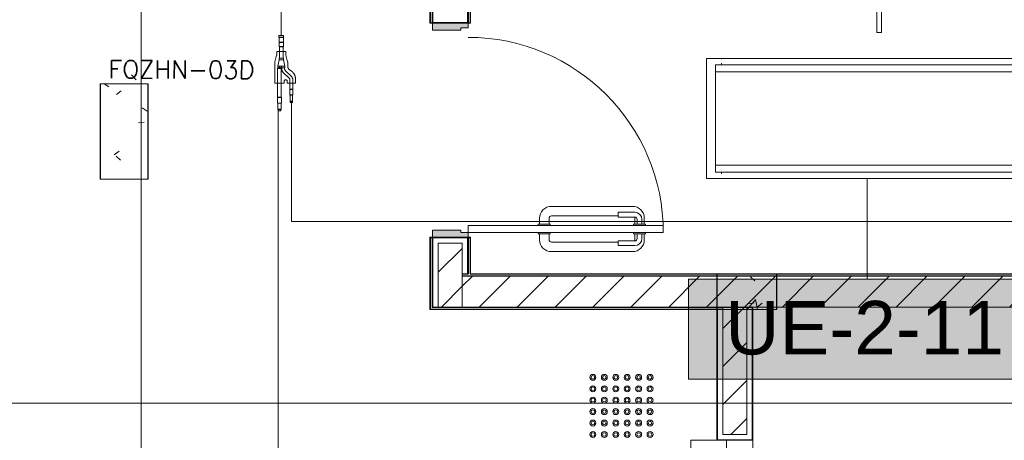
# Model space of a CAD drawing. Header units: metres. Extents: x 1.7 to 42.3, y -72.9 to -47.6.
# Tile 193 of 216: x 34.7 to 38.8, y -66.6 to -64.8. Entities that reach past the tile are written whole.
import ezdxf

# ---------------------------------------------------------------- set-up
doc = ezdxf.new("R2010")
doc.units = ezdxf.units.M
doc.linetypes.add('IMPORT-DASHDOT', pattern=[25.4, 12.7, -6.35, 0, -6.35])
doc.linetypes.add('Oculto 1_5', pattern=[0.0022, 0.0015, -0.0007])
for name, color, linetype, lineweight, true_color in [('2PAV - FRIG_dwg', 7, 'Continuous', 18, 0x767676), ('HVAC-RFNT', 30, 'Continuous', 18, 0xff7f00), ('M-EQPM-IDEN', 1, 'Continuous', 9, 0xff0000), ('TUB_FRIGO', 30, 'Continuous', 18, 0xff7f00)]:
    doc.layers.add(name, color=color, linetype=linetype, lineweight=lineweight, true_color=true_color)
for name, color, linetype, lineweight in [('A-COLS', 7, 'Continuous', 18), ('A-DETL', 7, 'Oculto 1_5', 18), ('A-DOOR', 7, 'Continuous', 18), ('A-FLOR', 7, 'Continuous', 18), ('A-GENM', 7, 'Continuous', 18), ('A-WALL', 7, 'Continuous', 18), ('A-WALL-PATT', 7, 'Continuous', 18), ('G-ANNO-SYMB', 7, 'Continuous', 9), ('I-WALL', 7, 'Continuous', 18), ('M-EQPM', 7, 'Continuous', 18), ('Q-SPCQ', 7, 'Continuous', 18), ('S-COLS', 7, 'Continuous', 18)]:
    doc.layers.add(name, color=color, linetype=linetype, lineweight=lineweight)
doc.styles.add('Arial_2', font='arial.ttf', dxfattribs={"height": 0.225})
doc.styles.add('RomanS', font='romans__.ttf', dxfattribs={"height": 0.075})
pattern_1 = [(50, (21.555, -62.9), (0.546555, -0.047815), [0.05715, -0.62865]), (355, (21.555, -62.9), (-0.105728, 0.573166), [0.04572, -0.50292]), (100.451, (21.601, -62.904), (0.440828, 0.525349), [0.04857, -0.53427]), (46.184, (21.555, -62.748), (0.813237, -0.12613), [0.08573, -0.94298]), (96.636, (21.623, -62.758), (0.712212, 0.742287), [0.07286, -0.80141]), (351.184, (21.555, -62.748), (0.712217, 0.742274), [0.06858, -0.75438]), (21, (21.631, -62.786), (0.454846, -0.306795), [0.05715, -0.62865]), (326, (21.631, -62.786), (0.185405, 0.55256), [0.04572, -0.50292]), (71.451, (21.669, -62.811), (0.640251, 0.245763), [0.04857, -0.53427]), (37.5, (21.555, -62.9), (0.009261, 0.2536672), [0.02515, -0.47168, 0.02515, -0.48539, -0.50482]), (37.5, (21.555, -62.9), (0.009261, 0.2536672), [-1.007, 0.02515, -0.47968]), (7.5, (21.555, -62.9), (0.200456, 0.300546), [0.02515, -0.26594, 0.02515, -0.46025, -0.1924]), (7.5, (21.555, -62.9), (0.200456, 0.300546), [-0.77648, 0.02515, -0.16726]), (327.5, (21.385, -62.9), (0.4067682, -0.0171882), [0.02515, -0.16535, 0.02515, -0.56921, -0.78867]), (327.5, (21.385, -62.9), (0.4067682, -0.0171882), [-0.78486, 0.02515, -0.76352]), (317.5, (21.309, -62.9), (0.444383, 0.0762794), [0.02515, -0.2225, 0.02515, -0.36957, -0.56007]), (317.5, (21.309, -62.9), (0.444383, 0.0762794), [-0.64237, 0.02515, -0.53492])]
pattern_2 = [(45, (21.555, -62.9), (-0.0795495, 0.0795495), [])]

# ---------------------------------------------------------------- blocks, each defined once
blk = doc.blocks.new('Paredes 15 - Paredes 6-6874455-2PAV - FRIGORÍFICA')
at = {"layer": 'A-WALL', "color": 253, "true_color": 0xaaaaaa}
blk.add_line((35.179, -68.1426), (35.179, -57.7855), dxfattribs=at)
blk = doc.blocks.new('Porta sala de aula e laboratorio - P1 PORTA ESTUDIO-7232548-2PAV - FRIGORÍFICA')
at = {"layer": 'A-DOOR', "true_color": 0xcac0b7}
h = blk.add_hatch(color=9, dxfattribs=at)
h.paths.add_polyline_path([(-0.45, 0.075), (-0.45, -0.075), (-0.43, -0.075), (-0.43, -0.045), (-0.42, -0.045), (-0.42, 0.075), (-0.43, 0.075)])
h.paths.add_polyline_path([(0.42, 0.0422), (0.42, -0.045), (0.43, -0.045), (0.43, -0.075), (0.45, -0.075), (0.45, 0.075), (0.42, 0.075)])
at = {"layer": 'A-DOOR', "color": 253, "true_color": 0xaaaaaa}
for p, q in [((-0.42, 0.075), (-0.45, 0.075)), ((-0.45, 0.075), (-0.45, -0.075)), ((-0.42, -0.045), (-0.42, 0.075)), ((0.45, 0.075), (0.42, 0.075)), ((0.42, 0.075), (0.42, -0.045)), ((0.45, -0.075), (0.45, 0.075)), ((-0.45, -0.075), (-0.43, -0.075)), ((-0.43, -0.075), (-0.43, -0.045)), ((-0.43, -0.045), (-0.42, -0.045)), ((-0.43, -0.895), (-0.43, -0.075)), ((-0.43, -0.075), (-0.4, -0.075)), ((-0.4, -0.075), (-0.4, -0.895)), ((0.42, -0.045), (0.43, -0.045)), ((0.43, -0.045), (0.43, -0.075)), ((0.43, -0.075), (0.45, -0.075)), ((-0.435, -0.42), (-0.435, -0.37)), ((-0.435, -0.37), (-0.43, -0.37)), ((-0.395, -0.37), (-0.4, -0.37)), ((-0.395, -0.42), (-0.395, -0.37)), ((-0.46, -0.375), (-0.435, -0.375)), ((-0.37, -0.375), (-0.395, -0.375)), ((-0.51, -0.765), (-0.51, -0.425)), ((-0.47, -0.425), (-0.47, -0.705)), ((-0.435, -0.415), (-0.46, -0.415)), ((-0.43, -0.42), (-0.435, -0.42)), ((-0.4, -0.42), (-0.395, -0.42)), ((-0.395, -0.415), (-0.37, -0.415)), ((-0.36, -0.425), (-0.36, -0.705)), ((-0.32, -0.765), (-0.32, -0.425)), ((-0.465, -0.705), (-0.485, -0.705)), ((-0.485, -0.705), (-0.485, -0.775)), ((-0.465, -0.775), (-0.465, -0.705)), ((-0.365, -0.705), (-0.345, -0.705)), ((-0.365, -0.775), (-0.365, -0.705)), ((-0.345, -0.705), (-0.345, -0.775)), ((-0.46, -0.775), (-0.435, -0.775)), ((-0.435, -0.785), (-0.455, -0.785)), ((-0.435, -0.82), (-0.435, -0.77)), ((-0.435, -0.77), (-0.43, -0.77)), ((-0.395, -0.77), (-0.4, -0.77)), ((-0.395, -0.82), (-0.395, -0.77)), ((-0.37, -0.775), (-0.395, -0.775)), ((-0.395, -0.785), (-0.375, -0.785)), ((-0.435, -0.815), (-0.46, -0.815)), ((-0.455, -0.805), (-0.435, -0.805)), ((-0.43, -0.82), (-0.435, -0.82)), ((-0.4, -0.82), (-0.395, -0.82)), ((-0.375, -0.805), (-0.395, -0.805)), ((-0.395, -0.815), (-0.37, -0.815)), ((-0.4, -0.895), (-0.43, -0.895))]:
    blk.add_line(p, q, dxfattribs=at)
for centre, radius, start, end in [((-0.43, -0.075), 0.82, 270, 0), ((-0.46, -0.425), 0.05, 90, 180), ((-0.37, -0.425), 0.05, 0, 90), ((-0.46, -0.425), 0.01, 90, 180), ((-0.37, -0.425), 0.01, 0, 90), ((-0.46, -0.765), 0.05, 180, 270), ((-0.455, -0.775), 0.03, 180, 270), ((-0.46, -0.765), 0.01, 240, 270), ((-0.455, -0.775), 0.01, 180, 270), ((-0.375, -0.775), 0.03, 270, 360), ((-0.375, -0.775), 0.01, 270, 0), ((-0.37, -0.765), 0.05, 270, 0), ((-0.37, -0.765), 0.01, 270, 300)]:
    blk.add_arc(centre, radius, start, end, dxfattribs=at)
blk = doc.blocks.new('Led_Stripe_11805 - Led_Stripe_11805-8119667-2PAV - FRIGORÍFICA')
at = {"layer": 'A-GENM', "color": 253, "true_color": 0xaaaaaa}
for p, q in [((-2, -0.01), (-2, 0.01)), ((-2, 0.01), (2, 0.01)), ((2, 0.01), (2, -0.01)), ((2, -0.01), (-2, -0.01))]:
    blk.add_line(p, q, dxfattribs=at)
blk = doc.blocks.new('Porta do elevador _2_ - Porta do elevador-6972843-2PAV - FRIGORÍFICA')
at = {"layer": 'Q-SPCQ', "color": 253, "true_color": 0xaaaaaa}
for p, q in [((0.125, 0.185), (-0.75, 0.185)), ((-0.75, 0.185), (-0.75, 0.095)), ((0.525, 0.185), (0.125, 0.185)), ((0.125, 0.185), (0.125, 0.145)), ((0.525, 0.185), (0.675, 0.185)), ((0.525, 0.035), (0.525, 0.185)), ((0.675, 0.185), (0.675, 0.035)), ((0.125, 0.165), (-0.75, 0.165)), ((-0.275, 0.135), (0.125, 0.135)), ((-0.275, 0.095), (-0.275, 0.135)), ((0.125, 0.145), (0.525, 0.145)), ((0.125, 0.135), (0.125, 0.095)), ((-0.275, 0.115), (-0.75, 0.115)), ((-0.75, 0.095), (-0.425, 0.095)), ((-0.275, 0.095), (-0.425, 0.095)), ((-0.425, 0.095), (-0.425, 0.035)), ((-0.275, 0.095), (0.125, 0.095)), ((-0.275, 0.035), (-0.275, 0.095)), ((0.125, 0.095), (0.525, 0.095)), ((-0.275, 0.075), (0.525, 0.075)), ((-0.425, 0.035), (-0.275, 0.035)), ((0.675, 0.035), (0.525, 0.035))]:
    blk.add_line(p, q, dxfattribs=at)
blk = doc.blocks.new('_ARQPWR_ACS Piso tátil de alerta - 30 cm Inox-7195133-2PAV - FRIGORÍFICA')
at = {"layer": 'A-GENM', "color": 253, "true_color": 0xaaaaaa}
for centre, radius, start, end in [((-0.12, 0.12), 0.0125, 0, 180), ((-0.12, 0.12), 0.0075, 360, 180), ((-0.072, 0.12), 0.0125, 0, 180), ((-0.072, 0.12), 0.0075, 360, 180), ((-0.024, 0.12), 0.0125, 0, 180), ((-0.024, 0.12), 0.0075, 360, 180), ((0.024, 0.12), 0.0125, 0, 180), ((0.024, 0.12), 0.0075, 360, 180), ((0.072, 0.12), 0.0125, 0, 180), ((0.072, 0.12), 0.0075, 360, 180), ((0.12, 0.12), 0.0125, 0, 180), ((0.12, 0.12), 0.0075, 360, 180), ((-0.12, 0.12), 0.0125, 180, 360), ((-0.12, 0.072), 0.0125, 0, 180), ((-0.12, 0.12), 0.0075, 180, 360), ((-0.072, 0.12), 0.0125, 180, 360), ((-0.072, 0.072), 0.0125, 0, 180), ((-0.072, 0.12), 0.0075, 180, 360), ((-0.024, 0.12), 0.0125, 180, 360), ((-0.024, 0.072), 0.0125, 0, 180), ((-0.024, 0.12), 0.0075, 180, 360), ((0.024, 0.12), 0.0125, 180, 360), ((0.024, 0.072), 0.0125, 0, 180), ((0.024, 0.12), 0.0075, 180, 360), ((0.072, 0.12), 0.0125, 180, 360), ((0.072, 0.072), 0.0125, 0, 180), ((0.072, 0.12), 0.0075, 180, 360), ((0.12, 0.12), 0.0125, 180, 360), ((0.12, 0.072), 0.0125, 0, 180), ((0.12, 0.12), 0.0075, 180, 360), ((-0.12, 0.072), 0.0125, 180, 360), ((-0.12, 0.072), 0.0075, 360, 180), ((-0.12, 0.072), 0.0075, 180, 360), ((-0.072, 0.072), 0.0125, 180, 360), ((-0.072, 0.072), 0.0075, 360, 180), ((-0.072, 0.072), 0.0075, 180, 360), ((-0.024, 0.072), 0.0125, 180, 360), ((-0.024, 0.072), 0.0075, 360, 180), ((-0.024, 0.072), 0.0075, 180, 360), ((0.024, 0.072), 0.0125, 180, 360), ((0.024, 0.072), 0.0075, 360, 180), ((0.024, 0.072), 0.0075, 180, 360), ((0.072, 0.072), 0.0125, 180, 360), ((0.072, 0.072), 0.0075, 360, 180), ((0.072, 0.072), 0.0075, 180, 360), ((0.12, 0.072), 0.0125, 180, 360), ((0.12, 0.072), 0.0075, 360, 180), ((0.12, 0.072), 0.0075, 180, 360), ((-0.12, 0.024), 0.0125, 0, 180), ((-0.12, 0.024), 0.0125, 180, 360), ((-0.12, 0.024), 0.0075, 360, 180), ((-0.12, 0.024), 0.0075, 180, 360), ((-0.072, 0.024), 0.0125, 0, 180), ((-0.072, 0.024), 0.0125, 180, 360), ((-0.072, 0.024), 0.0075, 360, 180), ((-0.072, 0.024), 0.0075, 180, 360), ((-0.024, 0.024), 0.0125, 0, 180), ((-0.024, 0.024), 0.0125, 180, 360), ((-0.024, 0.024), 0.0075, 360, 180), ((-0.024, 0.024), 0.0075, 180, 360), ((0.024, 0.024), 0.0125, 0, 180), ((0.024, 0.024), 0.0125, 180, 360), ((0.024, 0.024), 0.0075, 360, 180), ((0.024, 0.024), 0.0075, 180, 360), ((0.072, 0.024), 0.0125, 0, 180), ((0.072, 0.024), 0.0125, 180, 360), ((0.072, 0.024), 0.0075, 360, 180), ((0.072, 0.024), 0.0075, 180, 360), ((0.12, 0.024), 0.0125, 0, 180), ((0.12, 0.024), 0.0125, 180, 360), ((0.12, 0.024), 0.0075, 360, 180), ((0.12, 0.024), 0.0075, 180, 360), ((-0.12, -0.024), 0.0125, 0, 180), ((-0.12, -0.024), 0.0125, 180, 360), ((-0.12, -0.024), 0.0075, 360, 180), ((-0.12, -0.024), 0.0075, 180, 360), ((-0.072, -0.024), 0.0125, 0, 180), ((-0.072, -0.024), 0.0125, 180, 360), ((-0.072, -0.024), 0.0075, 360, 180), ((-0.072, -0.024), 0.0075, 180, 360), ((-0.024, -0.024), 0.0125, 0, 180), ((-0.024, -0.024), 0.0125, 180, 360), ((-0.024, -0.024), 0.0075, 360, 180), ((-0.024, -0.024), 0.0075, 180, 360), ((0.024, -0.024), 0.0125, 0, 180), ((0.024, -0.024), 0.0125, 180, 360), ((0.024, -0.024), 0.0075, 360, 180), ((0.024, -0.024), 0.0075, 180, 360), ((0.072, -0.024), 0.0125, 0, 180), ((0.072, -0.024), 0.0125, 180, 360), ((0.072, -0.024), 0.0075, 360, 180), ((0.072, -0.024), 0.0075, 180, 360), ((0.12, -0.024), 0.0125, 0, 180), ((0.12, -0.024), 0.0125, 180, 360), ((0.12, -0.024), 0.0075, 360, 180), ((0.12, -0.024), 0.0075, 180, 360), ((-0.12, -0.072), 0.0125, 0, 180), ((-0.12, -0.072), 0.0125, 180, 360), ((-0.12, -0.072), 0.0075, 360, 180), ((-0.12, -0.072), 0.0075, 180, 360), ((-0.072, -0.072), 0.0125, 0, 180), ((-0.072, -0.072), 0.0125, 180, 360), ((-0.072, -0.072), 0.0075, 360, 180), ((-0.072, -0.072), 0.0075, 180, 360), ((-0.024, -0.072), 0.0125, 0, 180), ((-0.024, -0.072), 0.0125, 180, 360), ((-0.024, -0.072), 0.0075, 360, 180), ((-0.024, -0.072), 0.0075, 180, 360), ((0.024, -0.072), 0.0125, 0, 180), ((0.024, -0.072), 0.0125, 180, 360), ((0.024, -0.072), 0.0075, 360, 180), ((0.024, -0.072), 0.0075, 180, 360), ((0.072, -0.072), 0.0125, 0, 180), ((0.072, -0.072), 0.0125, 180, 360), ((0.072, -0.072), 0.0075, 360, 180), ((0.072, -0.072), 0.0075, 180, 360), ((0.12, -0.072), 0.0125, 0, 180), ((0.12, -0.072), 0.0125, 180, 360), ((0.12, -0.072), 0.0075, 360, 180), ((0.12, -0.072), 0.0075, 180, 360), ((-0.12, -0.12), 0.0125, 0, 180), ((-0.12, -0.12), 0.0125, 180, 360), ((-0.12, -0.12), 0.0075, 360, 180), ((-0.12, -0.12), 0.0075, 180, 360), ((-0.072, -0.12), 0.0125, 0, 180), ((-0.072, -0.12), 0.0125, 180, 360), ((-0.072, -0.12), 0.0075, 360, 180), ((-0.072, -0.12), 0.0075, 180, 360), ((-0.024, -0.12), 0.0125, 0, 180), ((-0.024, -0.12), 0.0125, 180, 360), ((-0.024, -0.12), 0.0075, 360, 180), ((-0.024, -0.12), 0.0075, 180, 360), ((0.024, -0.12), 0.0125, 0, 180), ((0.024, -0.12), 0.0125, 180, 360), ((0.024, -0.12), 0.0075, 360, 180), ((0.024, -0.12), 0.0075, 180, 360), ((0.072, -0.12), 0.0125, 0, 180), ((0.072, -0.12), 0.0125, 180, 360), ((0.072, -0.12), 0.0075, 360, 180), ((0.072, -0.12), 0.0075, 180, 360), ((0.12, -0.12), 0.0125, 0, 180), ((0.12, -0.12), 0.0125, 180, 360), ((0.12, -0.12), 0.0075, 360, 180), ((0.12, -0.12), 0.0075, 180, 360)]:
    blk.add_arc(centre, radius, start, end, dxfattribs=at)
blk = doc.blocks.new('4 GRE - ESCOLA DE CINEMA E AUDIOVISUAL CINE REX R07_rvt-1-2PAV - FRIGORÍFICA')
at = {"layer": 'A-WALL-PATT', "true_color": 0xd4d4d4}
h = blk.add_hatch(dxfattribs=at)
h.set_pattern_fill('FP_2', color=254, style=0, pattern_type=2)
h.set_pattern_definition(pattern_2)
h.paths.add_polyline_path([(36.4271, -65.9931), (36.5271, -65.9931), (36.5271, -65.7254), (36.4271, -65.7254), (36.4271, -65.8465)])
h.paths.add_polyline_path([(36.5271, -64.7754), (36.5271, -60.3469), (36.4271, -60.3469), (36.4271, -64.7754), (36.4771, -64.7754)])
h.paths.add_polyline_path([(36.4349, -60.3454), (36.5271, -60.3454), (36.5271, -60.3204), (36.4271, -60.3204), (36.4271, -60.3454)])
h = blk.add_hatch(dxfattribs=at)
h.set_pattern_fill('FP_1', color=254, style=0, pattern_type=2)
h.set_pattern_definition(pattern_1)
h.paths.add_polyline_path([(36.4046, -65.9931), (36.4046, -65.7029), (36.4771, -65.7029), (36.4771, -65.7004), (36.4021, -65.7004), (36.4021, -65.9931)])
h.paths.add_polyline_path([(36.4771, -64.8004), (36.4771, -64.7979), (36.4046, -64.7979), (36.4046, -60.3554), (36.4021, -60.3554), (36.4021, -64.8004), (36.4349, -64.8004)])
h = blk.add_hatch(dxfattribs=at)
h.set_pattern_fill('FP_1', color=254, style=0, pattern_type=2)
h.set_pattern_definition(pattern_1)
h.paths.add_polyline_path([(36.5496, -65.8531), (36.5521, -65.8531), (36.5521, -65.7004), (36.4771, -65.7004), (36.4771, -65.7029), (36.5496, -65.7029), (36.5496, -65.8465)])
h.paths.add_polyline_path([(36.5521, -64.8004), (36.5521, -60.3454), (36.5496, -60.3454), (36.5496, -64.7979), (36.4771, -64.7979), (36.4771, -64.8004), (36.5221, -64.8004)])
h = blk.add_hatch(dxfattribs=at)
h.set_pattern_fill('FP_2', color=254, style=0, pattern_type=2)
h.set_pattern_definition(pattern_2)
h.paths.add_polyline_path([(37.7393, -65.9931), (40.0823, -65.9931), (40.0823, -65.8631), (36.5271, -65.8631), (36.5271, -65.9931), (37.5973, -65.9931)])
at = {"layer": 'A-WALL-PATT', "true_color": 0xeaeaea}
h = blk.add_hatch(dxfattribs=at)
h.set_pattern_fill('FP_23', color=254, style=0, pattern_type=2)
h.set_pattern_definition([(0, (21.555, -62.9), (0.381, 0.381), [0.1905, -0.5715]), (45, (21.65, -62.9), (-1.90495, 1.90495), []), (90, (21.65, -62.995), (-0.381, 0.381), [0.1905, -0.5715])])
h.paths.add_polyline_path([(37.4132, -65.8631), (40.0373, -65.8631), (40.0373, -65.8616), (36.5521, -65.8616), (36.5521, -65.8631), (37.0871, -65.8631)])
at = {"layer": 'A-WALL-PATT', "true_color": 0xd4d4d4}
h = blk.add_hatch(dxfattribs=at)
h.set_pattern_fill('FP_2', color=254, style=0, pattern_type=2)
h.set_pattern_definition(pattern_2)
h.paths.add_polyline_path([(37.6223, -68.2178), (37.7223, -68.2178), (37.7223, -67.678), (37.6223, -67.678), (37.6223, -68.1953)])
h.paths.add_polyline_path([(37.6723, -66.528), (37.7223, -66.528), (37.7223, -65.9946), (37.6223, -65.9946), (37.6223, -66.528)])
h = blk.add_hatch(dxfattribs=at)
h.set_pattern_fill('FP_1', color=254, style=0, pattern_type=2)
h.set_pattern_definition(pattern_1)
h.paths.add_polyline_path([(37.7448, -68.1928), (37.7473, -68.1928), (37.7473, -67.653), (37.6723, -67.653), (37.6723, -67.6555), (37.7448, -67.6555)])
h.paths.add_polyline_path([(37.7393, -66.553), (37.7473, -66.553), (37.7473, -65.9931), (37.7448, -65.9931), (37.7448, -66.5505), (37.6723, -66.5505), (37.6723, -66.553)])
at = {"layer": 'S-COLS', "true_color": 0xaaaaaa}
h = blk.add_hatch(dxfattribs=at)
h.set_pattern_fill('FP_1', color=253, style=0, pattern_type=2)
h.set_pattern_definition(pattern_1)
h.paths.add_polyline_path([(35.0073, -65.4555), (35.2073, -65.4555), (35.2073, -65.0555), (35.0073, -65.0555), (35.0073, -65.4316)])
h = blk.add_hatch(dxfattribs=at)
h.set_pattern_fill('FP_1', color=253, style=0, pattern_type=2)
h.set_pattern_definition(pattern_1)
h.paths.add_polyline_path([(37.5973, -66.0031), (37.8473, -66.0031), (37.8473, -65.8531), (37.5973, -65.8531)])
at = {"layer": 'A-FLOR', "color": 253, "true_color": 0xaaaaaa}
blk.add_line((37.7473, -67.653), (37.7473, -66.553), dxfattribs=at)
at = {"layer": 'A-WALL', "color": 253, "true_color": 0xaaaaaa}
for p, q in [((36.3921, -60.3554), (36.3921, -64.8004)), ((36.3936, -60.3554), (36.3936, -64.7989)), ((36.4006, -64.7989), (36.4006, -60.3554)), ((36.5521, -60.3454), (36.5521, -64.8004)), ((36.5536, -60.3454), (36.5536, -64.7989)), ((36.5606, -64.7989), (36.5606, -60.3539)), ((36.5621, -64.8004), (36.5621, -60.3554)), ((36.4021, -64.8004), (36.4021, -60.4705)), ((36.4021, -60.473), (36.4021, -64.8004)), ((36.4046, -60.473), (36.4046, -64.7979)), ((36.5496, -64.7979), (36.5496, -60.473)), ((36.5521, -64.8004), (36.5521, -60.473)), ((36.3921, -64.8004), (36.4021, -64.8004)), ((36.3936, -64.7989), (36.3971, -64.7989)), ((36.3971, -64.7989), (36.4006, -64.7989)), ((36.3971, -64.8004), (36.3971, -64.7989)), ((36.4046, -64.7979), (36.4771, -64.7979)), ((36.4771, -64.7979), (36.5496, -64.7979)), ((36.5521, -64.8004), (36.5621, -64.8004)), ((36.5536, -64.7989), (36.5571, -64.7989)), ((36.5571, -64.7989), (36.5606, -64.7989)), ((36.5571, -64.7989), (36.5571, -64.8004)), ((36.3921, -65.7004), (36.3921, -66.0031)), ((36.4021, -65.7004), (36.3921, -65.7004)), ((36.3936, -65.7019), (36.3936, -66.0016)), ((36.3971, -65.7019), (36.3936, -65.7019)), ((36.3971, -65.7019), (36.3971, -65.7004)), ((36.4006, -65.7019), (36.3971, -65.7019)), ((36.4006, -65.9946), (36.4006, -65.7019)), ((36.4021, -65.7004), (36.4021, -65.9931)), ((36.4021, -65.9931), (36.4021, -65.7004)), ((36.4046, -65.7029), (36.4046, -65.9931)), ((36.4771, -65.7029), (36.4046, -65.7029)), ((36.5496, -65.7029), (36.4771, -65.7029)), ((36.5496, -65.8531), (36.5496, -65.7029)), ((36.5521, -65.8531), (36.5521, -65.7004)), ((36.5621, -65.7004), (36.5521, -65.7004)), ((36.5521, -65.7004), (36.5521, -65.8531)), ((36.5536, -65.7019), (36.5536, -65.8531)), ((36.5571, -65.7019), (36.5536, -65.7019)), ((36.5571, -65.7004), (36.5571, -65.7019)), ((36.5606, -65.7019), (36.5571, -65.7019)), ((36.5606, -65.8531), (36.5606, -65.7019)), ((36.5621, -65.8531), (36.5621, -65.7004)), ((36.4271, -65.7254), (36.4271, -65.9931)), ((36.4771, -65.7254), (36.4271, -65.7254)), ((36.5271, -65.7254), (36.4771, -65.7254)), ((36.5271, -65.8531), (36.5271, -65.7254)), ((36.5271, -65.8546), (36.5271, -65.8531)), ((36.5496, -65.8531), (36.5271, -65.8531)), ((36.5271, -65.8546), (36.5271, -65.8531)), ((36.5271, -65.8616), (36.5271, -65.8546)), ((36.5521, -65.8546), (36.5271, -65.8546)), ((36.5271, -65.8616), (36.5271, -65.8546)), ((36.5271, -65.8631), (36.5271, -65.8616)), ((36.5496, -65.8616), (36.5271, -65.8616)), ((36.5271, -65.9931), (36.5271, -65.8631)), ((36.5521, -65.8631), (36.5271, -65.8631)), ((36.5271, -65.9931), (36.5271, -65.8631)), ((36.5521, -65.8531), (36.5496, -65.8531)), ((36.5521, -65.8616), (36.5496, -65.8616)), ((36.5521, -65.8531), (36.5536, -65.8531)), ((36.5521, -65.8616), (36.5521, -65.8631)), ((36.5521, -65.8616), (40.0373, -65.8616)), ((36.5521, -65.8631), (40.0373, -65.8631)), ((36.5606, -65.8546), (36.5606, -65.8531)), ((36.5606, -65.8531), (36.5621, -65.8531)), ((36.5606, -65.8546), (40.0344, -65.8546)), ((40.0329, -65.8531), (36.5621, -65.8531)), ((36.4021, -65.9946), (36.4006, -65.9946)), ((36.4021, -65.9931), (36.5271, -65.9931)), ((36.5271, -65.9931), (36.4021, -65.9931)), ((37.5973, -65.9946), (36.4021, -65.9946)), ((36.5271, -65.9931), (36.5521, -65.9931)), ((36.5521, -65.9931), (37.5973, -65.9931)), ((37.5973, -65.9931), (36.5521, -65.9931)), ((37.7473, -65.9931), (37.5973, -65.9931)), ((37.6223, -65.9931), (37.5973, -65.9931)), ((37.5973, -65.9946), (37.6223, -65.9946)), ((37.6223, -65.9931), (37.6223, -65.9946)), ((37.6223, -65.9946), (37.6223, -66.0016)), ((37.6223, -65.9946), (37.7223, -65.9946)), ((37.6223, -65.9946), (37.6223, -66.0016)), ((37.7223, -66.528), (37.7223, -65.9946)), ((37.7223, -65.9946), (37.7448, -65.9946)), ((37.7448, -65.9946), (37.7448, -65.9931)), ((37.7448, -65.9931), (37.7448, -65.9946)), ((37.7448, -66.5505), (37.7448, -65.9946)), ((37.7473, -66.553), (37.7473, -65.9931)), ((36.3936, -66.0016), (36.3921, -66.0016)), ((36.3921, -66.0016), (36.3921, -66.0031)), ((36.3921, -66.0031), (36.4021, -66.0031)), ((36.3921, -66.0031), (36.3936, -66.0031)), ((36.3936, -66.0016), (36.3936, -66.0031)), ((36.4006, -66.0016), (36.3936, -66.0016)), ((36.4021, -66.0016), (36.4006, -66.0016)), ((36.4006, -66.0031), (36.4006, -66.0016)), ((36.4006, -66.0031), (36.4021, -66.0031)), ((37.5973, -66.0016), (36.4021, -66.0016)), ((36.4021, -66.0031), (37.5973, -66.0031)), ((37.5973, -66.0016), (37.6223, -66.0016)), ((37.5973, -66.0031), (37.5973, -66.553)), ((37.5973, -66.0031), (37.5998, -66.0031)), ((37.5998, -66.0031), (37.5998, -66.5505)), ((37.5998, -66.0031), (37.6223, -66.0031)), ((37.6223, -66.0016), (37.6223, -66.0031)), ((37.6223, -66.0016), (37.6223, -66.0031)), ((37.6223, -66.0031), (37.6223, -66.528)), ((37.6223, -66.528), (37.6723, -66.528)), ((37.6723, -66.528), (37.7223, -66.528)), ((37.5998, -66.5505), (37.6723, -66.5505)), ((37.6373, -66.553), (37.7473, -66.553)), ((37.6723, -66.5505), (37.7448, -66.5505))]:
    blk.add_line(p, q, dxfattribs=at)
at = {"layer": 'I-WALL', "color": 253, "true_color": 0xaaaaaa}
for p, q in [((40.0573, -65.8631), (36.5521, -65.8631)), ((37.5973, -65.9931), (40.0573, -65.9931))]:
    blk.add_line(p, q, dxfattribs=at)
at = {"layer": 'S-COLS', "color": 253, "true_color": 0xaaaaaa}
for p, q in [((35.0073, -65.0555), (35.0073, -65.4555)), ((35.2073, -65.0555), (35.0073, -65.0555)), ((35.2073, -65.4555), (35.2073, -65.0555)), ((35.0073, -65.4555), (35.2073, -65.4555)), ((37.8473, -65.8531), (37.5973, -65.8531)), ((37.5973, -65.8531), (37.5973, -66.0031)), ((37.8473, -66.0031), (37.8473, -65.8531)), ((37.5973, -66.0031), (37.8473, -66.0031))]:
    blk.add_line(p, q, dxfattribs=at)
at = {"layer": 'A-DOOR', "color": 253, "lineweight": 18, "true_color": 0xaaaaaa, "rotation": 89.99999999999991}
blk.add_blockref('Porta sala de aula e laboratorio - P1 PORTA ESTUDIO-7232548-2PAV - FRIGORÍFICA', (36.4771, -65.2504), dxfattribs=at)
at = {"layer": 'A-GENM', "color": 253, "lineweight": 18, "true_color": 0xaaaaaa, "extrusion": (0, 0, -1), "rotation": 269.9999999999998}
blk.add_blockref('Led_Stripe_11805 - Led_Stripe_11805-8119667-2PAV - FRIGORÍFICA', (-38.2782, -62.8404), dxfattribs=at)
at = {"layer": 'A-GENM', "color": 253, "lineweight": 18, "true_color": 0xaaaaaa}
blk.add_blockref('_ARQPWR_ACS Piso tátil de alerta - 30 cm Inox-7195133-2PAV - FRIGORÍFICA', (37.1963, -66.4085), dxfattribs=at)
at = {"layer": 'A-WALL', "color": 253, "lineweight": 18, "true_color": 0xaaaaaa}
blk.add_blockref('Paredes 15 - Paredes 6-6874455-2PAV - FRIGORÍFICA', (0, 0), dxfattribs=at)
at = {"layer": 'Q-SPCQ', "color": 253, "lineweight": 18, "true_color": 0xaaaaaa, "rotation": 89.9999999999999}
blk.add_blockref('Porta do elevador _2_ - Porta do elevador-6972843-2PAV - FRIGORÍFICA', (37.6723, -67.228), dxfattribs=at)
blk = doc.blocks.new('Family - P37-299998-2PAV - FRIGORÍFICA')
at = {"layer": 'S-COLS', "color": 253, "true_color": 0xaaaaaa}
for p, q in [((-0.1, 0.2), (-0.1, -0.2)), ((0.1, 0.2), (-0.1, 0.2)), ((0.1, -0.2), (0.1, 0.2)), ((-0.1, -0.2), (0.1, -0.2))]:
    blk.add_line(p, q, dxfattribs=at)
blk = doc.blocks.new('Family - P37-301618-2PAV - FRIGORÍFICA')
at = {"layer": 'S-COLS', "color": 253, "true_color": 0xaaaaaa}
for p, q in [((-0.1, 0.2), (-0.1, -0.2)), ((0.1, 0.2), (-0.1, 0.2)), ((0.1, -0.2), (0.1, 0.2)), ((-0.1, -0.2), (0.1, -0.2))]:
    blk.add_line(p, q, dxfattribs=at)
blk = doc.blocks.new('Family - P38-300066-2PAV - FRIGORÍFICA')
at = {"layer": 'S-COLS', "color": 253, "true_color": 0xaaaaaa}
for p, q in [((0.125, 0.075), (-0.125, 0.075)), ((-0.125, 0.075), (-0.125, -0.075)), ((0.125, -0.075), (0.125, 0.075)), ((-0.125, -0.075), (0.125, -0.075))]:
    blk.add_line(p, q, dxfattribs=at)
blk = doc.blocks.new('Family - P38-301619-2PAV - FRIGORÍFICA')
at = {"layer": 'S-COLS', "color": 253, "true_color": 0xaaaaaa}
for p, q in [((0.125, 0.075), (-0.125, 0.075)), ((-0.125, 0.075), (-0.125, -0.075)), ((0.125, -0.075), (0.125, 0.075)), ((-0.125, -0.075), (0.125, -0.075))]:
    blk.add_line(p, q, dxfattribs=at)
blk = doc.blocks.new('ESTRUTURAL CINE REX _011_IFC-1-2PAV - FRIGORÍFICA')
at = {"layer": 'A-COLS', "color": 253, "lineweight": 18, "true_color": 0xaaaaaa}
for name, p in [('Family - P37-301618-2PAV - FRIGORÍFICA', (35.1086, -65.2555)), ('Family - P38-301619-2PAV - FRIGORÍFICA', (37.7236, -65.9281))]:
    blk.add_blockref(name, p, dxfattribs=at)
at = {"layer": 'S-COLS', "color": 253, "lineweight": 18, "true_color": 0xaaaaaa}
for name, p in [('Family - P37-299998-2PAV - FRIGORÍFICA', (35.1086, -65.2555)), ('Family - P38-300066-2PAV - FRIGORÍFICA', (37.7236, -65.9281))]:
    blk.add_blockref(name, p, dxfattribs=at)
blk = doc.blocks.new('V8 One-way cassette 4_5-7_1kW Revit - 7_1kW-753534-2PAV - FRIGORÍFICA')
at = {"layer": 'A-DETL', "color": 1, "true_color": 0xff0000}
for p, q in [((-0.5644, 0.0287), (-0.5644, 0.0286)), ((-0.5644, 0.0224), (-0.5644, 0.0223))]:
    blk.add_line(p, q, dxfattribs=at)
at = {"layer": 'M-EQPM', "color": 1, "true_color": 0xff0000}
for p, q in [((0.76, 0.2525), (-0.59, 0.2525)), ((-0.59, 0.2525), (-0.59, -0.2525)), ((-0.59, 0.2525), (0.76, 0.2525)), ((-0.59, -0.2525), (-0.59, 0.2525)), ((0.76, -0.2525), (0.76, 0.2525)), ((0.76, 0.2525), (0.76, -0.2525)), ((0.7225, 0.226), (-0.5525, 0.226)), ((-0.5525, 0.226), (-0.5525, 0.196)), ((-0.527, 0.2325), (-0.527, 0.226)), ((0.697, 0.2325), (0.697, 0.226)), ((0.7225, 0.196), (0.7225, 0.226)), ((-0.5525, -0.196), (-0.5525, 0.196)), ((-0.5525, 0.196), (-0.5525, -0.196)), ((-0.5525, 0.196), (0.7225, 0.196)), ((0.7225, 0.196), (0.7225, -0.196)), ((0.7225, -0.196), (0.7225, 0.196)), ((-0.5525, 0.0888), (-0.5644, 0.0888)), ((-0.5644, 0.0888), (-0.5644, 0.0638)), ((-0.5644, 0.0638), (-0.5525, 0.0638)), ((-0.5525, 0.0287), (-0.5644, 0.0287)), ((-0.5644, 0.0287), (-0.5644, 0.0223)), ((-0.5644, 0.0223), (-0.5525, 0.0223)), ((-0.5525, -0.0181), (-0.5644, -0.0181)), ((-0.5644, -0.0181), (-0.5644, -0.0308)), ((-0.5644, -0.0308), (-0.5525, -0.0308)), ((-0.5525, -0.196), (-0.5525, -0.226)), ((0.7225, -0.196), (-0.5525, -0.196)), ((0.7225, -0.226), (0.7225, -0.196)), ((-0.5525, -0.226), (0.7225, -0.226)), ((-0.527, -0.226), (-0.527, -0.2325)), ((0.697, -0.226), (0.697, -0.2325)), ((-0.59, -0.2525), (0.76, -0.2525)), ((0.76, -0.2525), (-0.59, -0.2525))]:
    blk.add_line(p, q, dxfattribs=at)
blk = doc.blocks.new('2PAV - FRIG_dwg_A$C6C196F98-1155283-2PAV - FRIGORÍFICA')
at = {"layer": 'HVAC-RFNT'}
for p, q in [((-0.4352, 0.0756), (-0.4352, 0.0585)), ((-0.3936, 0.0566), (-0.3936, 0.0775)), ((-0.358, 0.0566), (-0.358, 0.0775)), ((-0.4485, 0.0013), (-0.4485, -0.0259)), ((-0.4125, -0.0259), (-0.4125, 0.0013)), ((-0.2136, 0.0218), (-0.2186, 0.0218)), ((-0.2178, -0.0252), (-0.2178, 0.0002)), ((-0.2038, 0.0028), (-0.2038, 0.0218)), ((-0.161, 0.0127), (-0.161, -0.0127)), ((-0.0735, -0.0134), (-0.0735, 0.0138)), ((-0.0436, -0.0146), (-0.0436, 0.0146)), ((-0.0106, -0.0157), (-0.0106, 0.0157)), ((-0.4902, -0.0017), (-0.4902, -0.0229)), ((-0.2155, -0.0218), (-0.2155, -0.0028)), ((-0.2136, -0.0017), (-0.2038, -0.0017)), ((-0.0754, -0.0127), (-0.1492, -0.0127))]:
    blk.add_line(p, q, dxfattribs=at)
at = {"layer": 'HVAC-RFNT', "color": 251, "true_color": 0x656565}
blk.add_line((-0.3167, -0.0434), (-0.1811, -0.0434), dxfattribs=at)
at = {"layer": 'HVAC-RFNT', "linetype": 'IMPORT-DASHDOT'}
blk.add_line((-0.2136, -0.0123), (-0.2038, -0.0123), dxfattribs=at)
at = {"layer": 'HVAC-RFNT', "flags": 128}
for points in [[(-0.4375, 0.0597), (-0.4455, 0.0597), (-0.4455, 0.0748), (-0.4375, 0.0748)], [(-0.3959, 0.0756), (-0.4364, 0.0756), (-0.4375, 0.0748), (-0.4375, 0.0597), (-0.4364, 0.0585), (-0.3959, 0.0585), (-0.3959, 0.0756), (-0.3947, 0.0775), (-0.3568, 0.0775), (-0.3561, 0.0767)], [(-0.3561, 0.0578), (-0.3561, 0.0767), (-0.2962, 0.0767), (-0.2943, 0.0767), (-0.2921, 0.0763), (-0.2902, 0.0763), (-0.2883, 0.076), (-0.2864, 0.0752), (-0.2845, 0.0748), (-0.2826, 0.0741), (-0.2807, 0.0733), (-0.2788, 0.0725), (-0.2769, 0.0718), (-0.2754, 0.0706), (-0.2735, 0.0695), (-0.272, 0.0684), (-0.2705, 0.0669), (-0.269, 0.0657), (-0.2674, 0.0642), (-0.2337, 0.0286), (-0.2322, 0.0271), (-0.2303, 0.0256), (-0.2288, 0.0244), (-0.2269, 0.0237), (-0.225, 0.0229), (-0.2227, 0.0225), (-0.2208, 0.0222), (-0.2186, 0.0218)], [(-0.2136, -0.0028), (-0.2155, -0.0028), (-0.2167, 0.0002), (-0.4106, 0.0002), (-0.4118, 0.0013), (-0.4493, 0.0013), (-0.4504, -0.0017)], [(-0.2136, -0.0218), (-0.2155, -0.0218), (-0.2167, -0.0252), (-0.4106, -0.0252), (-0.4106, 0.0002)], [(-0.2136, 0.0028), (-0.2186, 0.0028), (-0.2208, 0.0028), (-0.2227, 0.0032), (-0.2246, 0.0036), (-0.2269, 0.004), (-0.2288, 0.0044), (-0.2307, 0.0047), (-0.2326, 0.0055), (-0.2345, 0.0063), (-0.236, 0.007), (-0.2379, 0.0081), (-0.2398, 0.0089), (-0.2413, 0.01), (-0.2428, 0.0112), (-0.2447, 0.0127), (-0.2458, 0.0138), (-0.2474, 0.0153), (-0.2815, 0.0513), (-0.283, 0.0525), (-0.2845, 0.054), (-0.2864, 0.0551), (-0.2883, 0.0559), (-0.2902, 0.0566), (-0.2921, 0.0574), (-0.2943, 0.0574), (-0.2962, 0.0578), (-0.3561, 0.0578), (-0.3568, 0.0566), (-0.3947, 0.0566), (-0.3959, 0.0585)], [(-0.2038, 0.0021), (-0.2023, 0.0013), (-0.2019, 0.0002), (-0.2023, -0.0013), (-0.2038, -0.0017), (-0.2038, -0.0229), (-0.161, -0.0138), (-0.161, 0.0138), (-0.2038, 0.0229), (-0.2136, 0.0229), (-0.2136, -0.0229), (-0.2038, -0.0229)], [(-0.2136, 0.0021), (-0.2038, 0.0021), (-0.2038, 0.0229)], [(-0.161, -0.0138), (-0.1492, -0.0138), (-0.1492, 0.0138), (-0.161, 0.0138)], [(-0.1492, 0.0127), (-0.0754, 0.0127), (-0.0746, 0.0138), (-0.0455, 0.0138)], [(-0.0455, -0.0134), (-0.0455, 0.0138), (-0.0447, 0.0146), (-0.0129, 0.0146), (-0.0129, -0.0146), (-0.0447, -0.0146), (-0.0455, -0.0134), (-0.0746, -0.0134), (-0.0754, -0.0127), (-0.0754, 0.0127)], [(-0.0129, 0.0146), (-0.0117, 0.0157), (0, 0.0157), (0, -0.0157), (-0.0117, -0.0157), (-0.0129, -0.0146)], [(-0.4921, -0.0214), (-0.4921, -0.0036), (-0.5, -0.0036), (-0.5, -0.0214), (-0.4921, -0.0214), (-0.4913, -0.0229), (-0.4504, -0.0229), (-0.4493, -0.0259), (-0.4118, -0.0259), (-0.4106, -0.0252)], [(-0.4504, -0.0229), (-0.4504, -0.0017), (-0.4913, -0.0017), (-0.4921, -0.0036)]]:
    blk.add_lwpolyline(points, dxfattribs=at)
at = {"layer": 'HVAC-RFNT', "color": 251, "linetype": 'IMPORT-DASHDOT', "true_color": 0x656565, "flags": 128}
for points in [[(-0.1811, -0.0434), (-0.1792, -0.043), (-0.1773, -0.043), (-0.1758, -0.0426), (-0.1739, -0.0422), (-0.1296, -0.0309), (-0.1277, -0.0305), (-0.1258, -0.0301), (-0.1239, -0.0297), (-0.122, -0.0297), (-0.1057, -0.0297), (-0.1057, 0.0297), (-0.122, 0.0297), (-0.1239, 0.0297), (-0.1258, 0.0301), (-0.1277, 0.0305), (-0.1296, 0.0309), (-0.1739, 0.0422), (-0.1758, 0.0426), (-0.1773, 0.043), (-0.1792, 0.0434), (-0.1811, 0.0434), (-0.2038, 0.0434), (-0.2053, 0.0434), (-0.2072, 0.0434), (-0.2087, 0.0438), (-0.2106, 0.0441), (-0.2121, 0.0445), (-0.2136, 0.0449), (-0.2155, 0.0456), (-0.2171, 0.0464), (-0.2186, 0.0472), (-0.2201, 0.0483), (-0.2212, 0.0491), (-0.2227, 0.0502), (-0.2239, 0.0513), (-0.225, 0.0525), (-0.2265, 0.054), (-0.2273, 0.0551), (-0.2398, 0.0714), (-0.2409, 0.0729), (-0.2417, 0.0741), (-0.2428, 0.0752), (-0.244, 0.0763), (-0.2451, 0.0775), (-0.2462, 0.079), (-0.2477, 0.0797), (-0.2489, 0.0809), (-0.25, 0.082), (-0.2515, 0.0831), (-0.2527, 0.0839), (-0.2542, 0.0847), (-0.2553, 0.0858), (-0.2568, 0.0866), (-0.2583, 0.0873), (-0.2599, 0.0881), (-0.261, 0.0888), (-0.2625, 0.0896), (-0.264, 0.09), (-0.2655, 0.0907), (-0.2671, 0.0911), (-0.2686, 0.0915), (-0.2705, 0.0922), (-0.272, 0.0926), (-0.2735, 0.093), (-0.275, 0.093), (-0.2769, 0.0934), (-0.2784, 0.0938), (-0.2799, 0.0938), (-0.2818, 0.0938), (-0.2833, 0.0941), (-0.2849, 0.0941), (-0.3167, 0.0941), (-0.3167, 0.0403)], [(-0.3167, 0.0403), (-0.3046, 0.0403), (-0.3034, 0.0403), (-0.3027, 0.04), (-0.3004, 0.0396), (-0.2985, 0.0384), (-0.297, 0.0369), (-0.2955, 0.0354), (-0.2947, 0.0335), (-0.294, 0.0316), (-0.294, 0.0305), (-0.294, 0.0294), (-0.294, 0.0282), (-0.294, 0.0271), (-0.2947, 0.0252), (-0.2955, 0.0233), (-0.297, 0.0218), (-0.2985, 0.0203), (-0.3004, 0.0191), (-0.3027, 0.0188), (-0.3034, 0.0184), (-0.3046, 0.0184), (-0.3167, 0.0184), (-0.3167, -0.0434)]]:
    blk.add_lwpolyline(points, dxfattribs=at)
blk = doc.blocks.new('2PAV - FRIG_dwg-1115023-2PAV - FRIGORÍFICA')
at = {"layer": 'TUB_FRIGO'}
blk.add_line((14.2126, 1.0338), (14.2126, -1.9532), dxfattribs=at)
at = {"layer": 'TUB_FRIGO', "flags": 128}
for points in [[(14.1991, -2.2687), (14.1991, -5.6995), (8.1096, -5.6995)], [(14.255, -2.2343), (14.255, -2.7343), (17.4933, -2.7343), (17.4933, -2.2544), (17.3109, -2.2544)]]:
    blk.add_lwpolyline(points, dxfattribs=at)
at = {"extrusion": (0, 0, -1), "xscale": 0.6310854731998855, "yscale": 0.6310854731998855, "zscale": -0.6310854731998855, "rotation": 90.00000000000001}
blk.add_blockref('2PAV - FRIG_dwg_A$C6C196F98-1155283-2PAV - FRIGORÍFICA', (-14.2126, -1.9532), dxfattribs=at)
at = {"layer": 'TUB_FRIGO', "color": 7, "insert": (13.7942, -2.0582), "char_height": 0.075, "width": 0.834708, "attachment_point": 2, "rotation": 359.7708, "line_spacing_factor": 0.983083, "style": 'RomanS'}
blk.add_mtext('FQZHN-03D', dxfattribs=at)
blk = doc.blocks.new('M_Identificador de equipamento mecânico_BTS - Em caixas-817025-2PAV - FRIGORÍFICA')
at = {"layer": 'M-EQPM-IDEN', "true_color": 0xf5f5f5}
blk.add_hatch(color=7, dxfattribs=at).paths.add_polyline_path([(0.01, 0.0028), (0.01, -0.0028), (-0.01, -0.0028), (-0.01, 0.0028)])
at = {"layer": 'M-EQPM-IDEN'}
for p, q in [((0.01, 0.0028), (-0.01, 0.0028)), ((-0.01, 0.0028), (-0.01, -0.0028)), ((-0.01, 0.0028), (0.01, 0.0028)), ((-0.01, -0.0028), (-0.01, 0.0028)), ((0.01, -0.0028), (0.01, 0.0028)), ((0.01, 0.0028), (0.01, -0.0028)), ((-0.01, -0.0028), (0.01, -0.0028)), ((0.01, -0.0028), (-0.01, -0.0028))]:
    blk.add_line(p, q, dxfattribs=at)

msp = doc.modelspace()

# ---------------------------------------------------------------- linework, layer by layer
at = {"layer": 'G-ANNO-SYMB'}
msp.add_line((4.1178, -66.3976), (40.6306, -66.3976), dxfattribs=at)
at = {"layer": 'M-EQPM-IDEN'}
msp.add_line((38.2284, -65.4537), (38.2284, -65.8762), dxfattribs=at)

# ---------------------------------------------------------------- block references
at = {"lineweight": 5}
for name in ['4 GRE - ESCOLA DE CINEMA E AUDIOVISUAL CINE REX R07_rvt-1-2PAV - FRIGORÍFICA', 'ESTRUTURAL CINE REX _011_IFC-1-2PAV - FRIGORÍFICA']:
    msp.add_blockref(name, (0, 0), dxfattribs=at)
at = {"layer": '2PAV - FRIG_dwg', "color": 7}
msp.add_blockref('2PAV - FRIG_dwg-1115023-2PAV - FRIGORÍFICA', (21.555, -62.9), dxfattribs=at)
at = {"layer": 'A-DETL', "color": 1, "true_color": 0xff0000, "rotation": 180}
msp.add_blockref('V8 One-way cassette 4_5-7_1kW Revit - 7_1kW-753534-2PAV - FRIGORÍFICA', (38.3134, -65.2012), dxfattribs=at)
at = {"layer": 'M-EQPM-IDEN', "xscale": 74.99999999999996, "yscale": 74.99999999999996, "zscale": 74.99999999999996}
msp.add_blockref('M_Identificador de equipamento mecânico_BTS - Em caixas-817025-2PAV - FRIGORÍFICA', (38.2284, -66.0862), dxfattribs=at)

# ---------------------------------------------------------------- texts
at = {"layer": 'M-EQPM-IDEN', "color": 7, "insert": (37.6326, -65.9675), "char_height": 0.225, "width": 1.437025, "attachment_point": 1, "style": 'Arial_2'}
msp.add_mtext('UE-2-11', dxfattribs=at)

doc.saveas('drawing.dxf')
